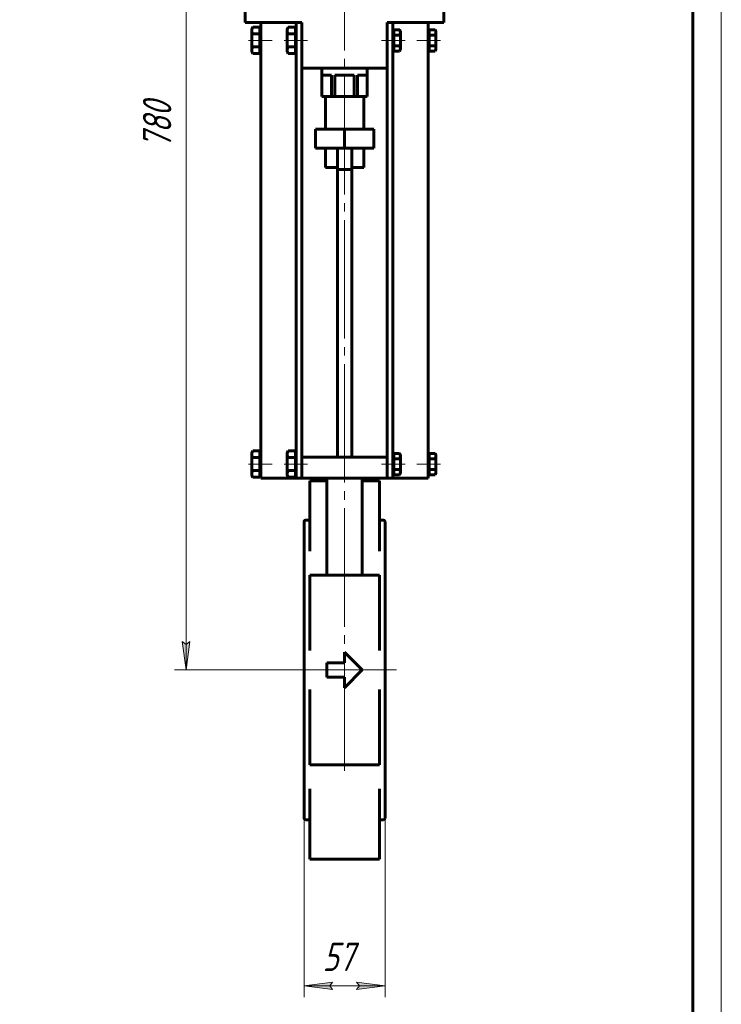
# Model space of a CAD drawing. Header units: millimetres. Extents: x -14 to 297, y 0 to 429.
# Tile 3 of 4: x 173 to 297, y 88 to 262. Entities that reach past the tile are written whole.
import ezdxf

# ---------------------------------------------------------------- set-up
doc = ezdxf.new("R2010")
doc.units = ezdxf.units.MM
for name, pattern in [('K5LT-1', [0]), ('K5LT_AXLED', [25.370941, 20.870941, -1.5, 1.5, -1.5]), ('K5LT_BASIC', [0]), ('K5LT_THIN', [0])]:
    doc.linetypes.add(name, pattern=pattern)
doc.layers.add('Системный слой', color=7, linetype='Continuous')
doc.layers.add('Системный слой (1)', color=7, linetype='Continuous', true_color=0x6c6c6c)
doc.styles.add('KDIMTEXTSTYLE', font='txt', dxfattribs={"width": 0.96, "oblique": 15, "height": 5})
doc.styles.add('KTEXTSTYLE', font='txt', dxfattribs={"width": 0.96, "height": 5})
doc.dimstyles.new('KDIMSTYLE (0.25)', dxfattribs={"dimtxt": 5, "dimasz": 1, "dimexe": 2, "dimexo": 0, "dimgap": 1, "dimtad": 1, "dimlfac": 4, "dimtxsty": 'KDIMTEXTSTYLE', "dimsah": 1, "dimcen": 0, "dimdle": 1, "dimadec": 0, "dimazin": 0, "dimtfac": 0.667, "dimtmove": 0, "dimatfit": 3, "dimfxl": 1, "dimtvp": 1, "dimtolj": 1, "dimtzin": 0, "dimarcsym": 0})

# ---------------------------------------------------------------- blocks, each defined once
blk = doc.blocks.new('D2')
at = {"layer": 'Системный слой (1)'}
for points in [[(122.74, 165.88), (126.2, 169.54), (121.91, 166.9), (122.71, 166.7)], [(70.92, 124.59), (75.21, 127.24), (74.41, 127.43), (74.38, 128.26)]]:
    blk.add_hatch(color=7, dxfattribs=at).paths.add_polyline_path(points)
at = {"layer": 'Системный слой (1)', "color": 7, "linetype": 'K5LT_THIN', "lineweight": 18, "true_color": 0xffffff}
for p, q in [((126.2, 169.54), (131.81, 174.1)), ((131.81, 174.1), (150.06, 174.1)), ((70.92, 124.59), (126.2, 169.54)), ((121.91, 166.9), (126.2, 169.54)), ((126.2, 169.54), (122.74, 165.88)), ((122.71, 166.7), (121.91, 166.9)), ((122.74, 165.88), (122.71, 166.7)), ((70.92, 124.59), (74.38, 128.26)), ((75.21, 127.24), (70.92, 124.59)), ((74.38, 128.26), (74.41, 127.43)), ((74.41, 127.43), (75.21, 127.24))]:
    blk.add_line(p, q, dxfattribs=at)
blk.add_wipeout([(133.81, 175.1), (133.81, 182.48), (147.49, 182.48), (147.49, 175.1)]).dxf.layer = 'Системный слой (1)'
at = {"layer": 'Системный слой (1)', "color": 7, "char_height": 5, "attachment_point": 1, "style": 'KTEXTSTYLE'}
for s, insert in [('\\fArial|b0|c204|p34;\\H5.0;\\W1.000;\\Q15;\\fGOST Type AU|b0|i0|c204|p34;\\Q15;\\W0.960;⌀', (133.81, 181.68)), ('\\fArial|b0|c204|p34;\\H5.0;\\W1.000;\\Q15;\\fGOST Type AU|b0|i0|c204|p34;\\Q15;\\W0.960;285', (137.11, 181.68))]:
    blk.add_mtext(s, dxfattribs=dict(at, insert=insert))
blk = doc.blocks.new('KDIMARROW_01')
at = {"layer": 'Системный слой'}
blk.add_hatch(color=0, dxfattribs=at).paths.add_polyline_path([(0, 0), (-5, 0.66), (-4.5, 0), (-5, -0.66)])
at = {"layer": 'Системный слой', "color": 0, "linetype": 'K5LT_THIN', "lineweight": 18}
for p, q in [((-4.5, 0), (-5, 0.66)), ((-5, 0.66), (0, 0)), ((0, 0), (-5, -0.66)), ((-5, -0.66), (-4.5, 0))]:
    blk.add_line(p, q, dxfattribs=at)
at = {"layer": 'Системный слой (1)', "color": 0, "linetype": 'K5LT_THIN', "lineweight": 18}
blk.add_line((98.56, 147.07), (98.31, 147.07), dxfattribs=at)
blk = doc.blocks.new('D3')
at = {"layer": 'Системный слой (1)'}
for points in [[(77.34, 152.37), (77.98, 152.88), (72.97, 153.46), (77.66, 151.61)], [(124.15, 140.68), (119.46, 142.53), (119.78, 141.77), (119.14, 141.25)]]:
    blk.add_hatch(color=7, dxfattribs=at).paths.add_polyline_path(points)
at = {"layer": 'Системный слой (1)', "color": 7, "linetype": 'K5LT_THIN', "lineweight": 18, "true_color": 0xffffff}
for p, q in [((72.97, 153.46), (77.98, 152.88)), ((77.66, 151.61), (72.97, 153.46)), ((72.97, 153.46), (124.15, 140.68)), ((77.98, 152.88), (77.34, 152.37)), ((77.34, 152.37), (77.66, 151.61)), ((119.78, 141.77), (119.46, 142.53)), ((119.46, 142.53), (124.15, 140.68)), ((119.14, 141.25), (119.78, 141.77)), ((124.15, 140.68), (119.14, 141.25)), ((124.15, 140.68), (138.44, 137.11)), ((138.44, 137.11), (154.98, 137.11))]:
    blk.add_line(p, q, dxfattribs=at)
blk.add_wipeout([(140.44, 138.11), (140.44, 145.49), (152.48, 145.49), (152.48, 138.11)]).dxf.layer = 'Системный слой (1)'
at = {"layer": 'Системный слой (1)', "color": 7, "char_height": 5, "attachment_point": 1, "style": 'KTEXTSTYLE'}
for s, insert in [('\\fArial|b0|c204|p34;\\H5.0;\\W1.000;\\Q15;\\fGOST Type AU|b0|i0|c204|p34;\\Q15;\\W0.960;⌀', (140.44, 144.7)), ('\\fArial|b0|c204|p34;\\H5.0;\\W1.000;\\Q15;\\fGOST Type AU|b0|i0|c204|p34;\\Q15;\\W0.960;211', (143.75, 144.7))]:
    blk.add_mtext(s, dxfattribs=dict(at, insert=insert))
blk = doc.blocks.new('D4')
at = {"layer": 'Системный слой (1)'}
for points in [[(122.31, 154.9), (126.79, 157.21), (121.87, 156.14), (122.56, 155.69)], [(75.26, 137.99), (74.56, 138.45), (74.81, 139.23), (70.33, 136.92)]]:
    blk.add_hatch(color=7, dxfattribs=at).paths.add_polyline_path(points)
at = {"layer": 'Системный слой (1)', "color": 7, "linetype": 'K5LT_THIN', "lineweight": 18, "true_color": 0xffffff}
for p, q in [((126.79, 157.21), (137.08, 160.91)), ((137.08, 160.91), (155.6, 160.91)), ((70.33, 136.92), (126.79, 157.21)), ((121.87, 156.14), (126.79, 157.21)), ((122.56, 155.69), (121.87, 156.14)), ((126.79, 157.21), (122.31, 154.9)), ((122.31, 154.9), (122.56, 155.69)), ((70.33, 136.92), (74.81, 139.23)), ((74.81, 139.23), (74.56, 138.45)), ((75.26, 137.99), (70.33, 136.92)), ((74.56, 138.45), (75.26, 137.99))]:
    blk.add_line(p, q, dxfattribs=at)
blk.add_wipeout([(139.08, 161.91), (139.08, 169.29), (153.02, 169.29), (153.02, 161.91)]).dxf.layer = 'Системный слой (1)'
at = {"layer": 'Системный слой (1)', "color": 7, "char_height": 5, "attachment_point": 1, "style": 'KTEXTSTYLE'}
for s, insert in [('\\fArial|b0|c204|p34;\\H5.0;\\W1.000;\\Q15;\\fGOST Type AU|b0|i0|c204|p34;\\Q15;\\W0.960;⌀', (139.08, 168.5)), ('\\fArial|b0|c204|p34;\\H5.0;\\W1.000;\\Q15;\\fGOST Type AU|b0|i0|c204|p34;\\Q15;\\W0.960;240', (142.39, 168.5))]:
    blk.add_mtext(s, dxfattribs=dict(at, insert=insert))
blk = doc.blocks.new('U12')
at = {"layer": 'Системный слой (1)', "color": 143, "linetype": 'K5LT_BASIC', "lineweight": 60, "true_color": 0x33acca}
for p, q in [((223.78, 173.44), (224.53, 173.44)), ((236.78, 173.44), (237.53, 173.44))]:
    blk.add_line(p, q, dxfattribs=at)
blk = doc.blocks.new('U13')
at = {"layer": 'Системный слой (1)', "color": 143, "linetype": 'K5LT_BASIC', "lineweight": 60, "true_color": 0x33acca}
for p, q in [((223.78, 120.69), (224.53, 120.69)), ((236.78, 120.69), (237.53, 120.69))]:
    blk.add_line(p, q, dxfattribs=at)
blk = doc.blocks.new('D7')
at = {"layer": 'Системный слой (1)', "color": 7, "linetype": 'K5LT_THIN', "lineweight": 18, "true_color": 0xffffff}
for p, q in [((223.53, 120.94), (223.53, 89.46)), ((237.78, 120.94), (237.78, 89.46)), ((228.53, 90.8), (223.53, 91.46)), ((223.53, 91.46), (237.78, 91.46)), ((228.03, 91.46), (228.53, 90.8)), ((237.78, 91.46), (232.78, 90.8)), ((232.78, 90.8), (233.28, 91.46))]:
    blk.add_line(p, q, dxfattribs=at)
blk.add_wipeout([(226.77, 92.46), (226.77, 99.84), (234.23, 99.84), (234.23, 92.46)]).dxf.layer = 'Системный слой (1)'
at = {"layer": 'Системный слой (1)'}
for points in [[(228.53, 90.8), (228.03, 91.46), (228.53, 92.11), (223.53, 91.46)], [(237.78, 91.46), (232.78, 92.11), (233.28, 91.46), (232.78, 90.8)]]:
    blk.add_hatch(color=7, dxfattribs=at).paths.add_polyline_path(points)
at = {"layer": 'Системный слой (1)', "color": 7, "linetype": 'K5LT_THIN', "lineweight": 18, "true_color": 0xffffff}
for p, q in [((223.53, 91.46), (228.53, 92.11)), ((228.53, 92.11), (228.03, 91.46)), ((233.28, 91.46), (232.78, 92.11)), ((232.78, 92.11), (237.78, 91.46))]:
    blk.add_line(p, q, dxfattribs=at)
at = {"layer": 'Системный слой (1)', "color": 7, "insert": (226.77, 99.04), "char_height": 5, "attachment_point": 1, "style": 'KTEXTSTYLE'}
blk.add_mtext('\\fArial|b0|c204|p34;\\H5.0;\\W1.000;\\Q15;\\fGOST Type AU|b0|i0|c204|p34;\\Q15;\\W0.960;57', dxfattribs=at)
blk = doc.blocks.new('D8')
at = {"layer": 'Системный слой (1)'}
for points in [[(203.39, 337.07), (202.73, 342.07), (202.07, 337.07), (202.73, 337.57)], [(202.73, 147.07), (203.39, 152.07), (202.73, 151.57), (202.07, 152.07)]]:
    blk.add_hatch(color=7, dxfattribs=at).paths.add_polyline_path(points)
at = {"layer": 'Системный слой (1)', "color": 7, "linetype": 'K5LT_THIN', "lineweight": 18, "true_color": 0xffffff}
for p, q in [((215.65, 342.07), (200.73, 342.07)), ((202.07, 337.07), (202.73, 342.07)), ((202.73, 342.07), (203.39, 337.07)), ((202.73, 342.07), (202.73, 147.07)), ((202.73, 337.57), (202.07, 337.07)), ((203.39, 337.07), (202.73, 337.57)), ((202.73, 147.07), (202.07, 152.07)), ((202.07, 152.07), (202.73, 151.57)), ((202.73, 151.57), (203.39, 152.07)), ((203.39, 152.07), (202.73, 147.07)), ((224.28, 147.07), (200.73, 147.07))]:
    blk.add_line(p, q, dxfattribs=at)
blk.add_wipeout([(201.73, 238.9), (194.35, 238.9), (194.35, 249.79), (201.73, 249.79)]).dxf.layer = 'Системный слой (1)'
at = {"layer": 'Системный слой (1)', "color": 7, "insert": (195.14, 238.9), "char_height": 5, "attachment_point": 1, "rotation": 90, "style": 'KTEXTSTYLE'}
blk.add_mtext('\\fArial|b0|c204|p34;\\H5.0;\\W1.000;\\Q15;\\fGOST Type AU|b0|i0|c204|p34;\\Q15;\\W0.960;780', dxfattribs=at)
blk = doc.blocks.new('U18')
at = {"color": 7, "linetype": 'K5LT_THIN', "lineweight": 18, "true_color": 0xffffff}
blk.add_line((297, 420), (297, 0), dxfattribs=at)
at = {"color": 143, "linetype": 'K5LT_BASIC', "lineweight": 60, "true_color": 0x33acca}
blk.add_line((292, 415), (292, 5), dxfattribs=at)

msp = doc.modelspace()

# ---------------------------------------------------------------- linework, layer by layer
at = {"layer": 'Системный слой (1)', "color": 30, "linetype": 'K5LT_AXLED', "lineweight": 18, "true_color": 0xff8000}
for p, q in [((230.6527, 129.3122), (230.6527, 344.0678)), ((217.9027, 257.9428), (213.7527, 257.9428)), ((224.1527, 257.9428), (220.0027, 257.9428)), ((241.3027, 257.9428), (237.1527, 257.9428)), ((247.5527, 257.9428), (243.4027, 257.9428)), ((217.9027, 183.3178), (213.7527, 183.3178)), ((224.1527, 183.3178), (220.0027, 183.3178)), ((241.3027, 183.3178), (237.1527, 183.3178)), ((247.5527, 183.3178), (243.4027, 183.3178)), ((222.6527, 147.0678), (238.6527, 147.0678))]:
    msp.add_line(p, q, dxfattribs=at)
at = {"layer": 'Системный слой (1)', "color": 143, "linetype": 'K5LT_BASIC', "lineweight": 60, "true_color": 0x33acca}
for p, q in [((213.1527, 261.0678), (213.1527, 271.0678)), ((248.1527, 261.0678), (248.1527, 271.0678)), ((215.6527, 261.0678), (213.1527, 261.0678)), ((214.4813, 260.2522), (214.3027, 259.9428)), ((215.7527, 260.2522), (214.4813, 260.2522)), ((215.6527, 261.0678), (222.1527, 261.0678)), ((215.7527, 260.2522), (215.7527, 259.6749)), ((215.9027, 261.0678), (215.9027, 180.8178)), ((220.7313, 260.2522), (220.5527, 259.9428)), ((222.0027, 260.2522), (220.7313, 260.2522)), ((222.0027, 260.2522), (222.0027, 259.6749)), ((222.1527, 261.0678), (222.1527, 180.8178)), ((222.1527, 261.0678), (223.1527, 261.0678)), ((223.1527, 261.0678), (223.1527, 184.5678)), ((238.1527, 261.0678), (238.1527, 184.5678)), ((239.1527, 261.0678), (238.1527, 261.0678)), ((239.1527, 261.0678), (239.1527, 180.8178)), ((239.1527, 261.0678), (245.6527, 261.0678)), ((245.4027, 261.0678), (245.4027, 180.8178)), ((248.1527, 261.0678), (245.6527, 261.0678)), ((214.3027, 259.9428), (214.3027, 259.6749)), ((214.3027, 259.6749), (214.3027, 257.9428)), ((215.7527, 259.0975), (214.4813, 259.0975)), ((215.9027, 259.9428), (215.7527, 259.9428)), ((215.7527, 259.6749), (215.7527, 259.0975)), ((215.7527, 259.0975), (215.7527, 257.9428)), ((220.5527, 259.9428), (220.5527, 259.6749)), ((220.5527, 259.6749), (220.5527, 257.9428)), ((222.0027, 259.0975), (220.7313, 259.0975)), ((222.1527, 259.9428), (222.0027, 259.9428)), ((222.0027, 259.6749), (222.0027, 259.0975)), ((222.0027, 259.0975), (222.0027, 257.9428)), ((239.1527, 259.5678), (239.3027, 259.5678)), ((239.3027, 259.8192), (239.3027, 259.3501)), ((239.3027, 259.8192), (240.3326, 259.8192)), ((239.3027, 259.3501), (239.3027, 258.881)), ((239.3027, 258.881), (239.3027, 257.9428)), ((239.3027, 258.881), (240.3326, 258.881)), ((240.3326, 259.8192), (240.4777, 259.5678)), ((240.4777, 259.5678), (240.4777, 259.3501)), ((240.4777, 259.3501), (240.4777, 257.9428)), ((245.4027, 259.5678), (245.5527, 259.5678)), ((245.5527, 259.8192), (245.5527, 259.3501)), ((245.5527, 259.8192), (246.5826, 259.8192)), ((245.5527, 259.3501), (245.5527, 258.881)), ((245.5527, 258.881), (245.5527, 257.9428)), ((245.5527, 258.881), (246.5826, 258.881)), ((246.5826, 259.8192), (246.7277, 259.5678)), ((246.7277, 259.5678), (246.7277, 259.3501)), ((246.7277, 259.3501), (246.7277, 257.9428)), ((214.3027, 257.9428), (214.3027, 256.2108)), ((215.7527, 256.7881), (214.4813, 256.7881)), ((215.7527, 257.9428), (215.7527, 256.7881)), ((215.7527, 256.7881), (215.7527, 256.2108)), ((220.5527, 257.9428), (220.5527, 256.2108)), ((222.0027, 256.7881), (220.7313, 256.7881)), ((222.0027, 257.9428), (222.0027, 256.7881)), ((222.0027, 256.7881), (222.0027, 256.2108)), ((239.3027, 257.9428), (239.3027, 257.0046)), ((239.3027, 257.0046), (240.3326, 257.0046)), ((239.3027, 257.0046), (239.3027, 256.5355)), ((240.4777, 257.9428), (240.4777, 256.5355)), ((245.5527, 257.9428), (245.5527, 257.0046)), ((245.5527, 257.0046), (245.5527, 256.5355)), ((245.5527, 257.0046), (246.5826, 257.0046)), ((246.7277, 257.9428), (246.7277, 256.5355)), ((214.3027, 256.2108), (214.3027, 255.9428)), ((214.4813, 255.6334), (214.3027, 255.9428)), ((215.7527, 255.6334), (214.4813, 255.6334)), ((215.7527, 256.2108), (215.7527, 255.6334)), ((215.9027, 255.9428), (215.7527, 255.9428)), ((220.5527, 256.2108), (220.5527, 255.9428)), ((220.7313, 255.6334), (220.5527, 255.9428)), ((222.0027, 255.6334), (220.7313, 255.6334)), ((222.0027, 256.2108), (222.0027, 255.6334)), ((222.1527, 255.9428), (222.0027, 255.9428)), ((239.1527, 256.3178), (239.3027, 256.3178)), ((239.3027, 256.5355), (239.3027, 256.0664)), ((239.3027, 256.0664), (240.3326, 256.0664)), ((240.3326, 256.0664), (240.4777, 256.3178)), ((240.4777, 256.5355), (240.4777, 256.3178)), ((245.4027, 256.3178), (245.5527, 256.3178)), ((245.5527, 256.5355), (245.5527, 256.0664)), ((245.5527, 256.0664), (246.5826, 256.0664)), ((246.5826, 256.0664), (246.7277, 256.3178)), ((246.7277, 256.5355), (246.7277, 256.3178)), ((223.1527, 253.0678), (238.1527, 253.0678)), ((226.6527, 248.0678), (226.6527, 253.0678)), ((226.6679, 248.0678), (226.6679, 251.8178)), ((226.6679, 251.8178), (228.3588, 251.8178)), ((228.3588, 248.0678), (228.3588, 251.8178)), ((228.9617, 251.8178), (230.6527, 251.8178)), ((228.9617, 248.0678), (228.9617, 251.8178)), ((230.6527, 251.8178), (232.3437, 251.8178)), ((232.3437, 248.0678), (232.3437, 251.8178)), ((232.9466, 251.8178), (234.6375, 251.8178)), ((232.9466, 248.0678), (232.9466, 251.8178)), ((234.6375, 248.0678), (234.6375, 251.8178)), ((234.6527, 248.0678), (234.6527, 253.0678)), ((226.6527, 248.0678), (226.6679, 248.0678)), ((226.6679, 248.0678), (228.3588, 248.0678)), ((227.2777, 242.3178), (227.2777, 248.0678)), ((228.3588, 248.0678), (228.9617, 248.0678)), ((228.9617, 248.0678), (232.3437, 248.0678)), ((232.3437, 248.0678), (232.9466, 248.0678)), ((232.9466, 248.0678), (234.6375, 248.0678)), ((234.0277, 242.3178), (234.0277, 248.0678)), ((234.6375, 248.0678), (234.6527, 248.0678)), ((225.5277, 238.9428), (225.5277, 242.3178)), ((225.5277, 242.3178), (230.6527, 242.3178)), ((230.6527, 238.9428), (230.6527, 242.3178)), ((230.6527, 242.3178), (235.7777, 242.3178)), ((235.7777, 238.9428), (235.7777, 242.3178)), ((225.5277, 238.9428), (230.6527, 238.9428)), ((227.2777, 235.5678), (227.2777, 238.9428)), ((229.4027, 235.1928), (229.4027, 238.9428)), ((230.6527, 238.9428), (235.7777, 238.9428)), ((231.9027, 235.1928), (231.9027, 238.9428)), ((234.0277, 235.5678), (234.0277, 238.9428)), ((227.2777, 235.5678), (229.4027, 235.5678)), ((229.4027, 184.5678), (229.4027, 235.1928)), ((231.9027, 235.1928), (229.4027, 235.1928)), ((231.9027, 235.5678), (234.0277, 235.5678)), ((231.9027, 184.5678), (231.9027, 235.1928)), ((214.4813, 185.6272), (214.3027, 185.3178)), ((215.7527, 185.6272), (214.4813, 185.6272)), ((215.7527, 185.6272), (215.7527, 185.0499)), ((220.7313, 185.6272), (220.5527, 185.3178)), ((222.0027, 185.6272), (220.7313, 185.6272)), ((222.0027, 185.6272), (222.0027, 185.0499)), ((214.3027, 185.3178), (214.3027, 185.0499)), ((214.3027, 185.0499), (214.3027, 183.3178)), ((215.7527, 184.4725), (214.4813, 184.4725)), ((215.9027, 185.3178), (215.7527, 185.3178)), ((215.7527, 185.0499), (215.7527, 184.4725)), ((215.7527, 184.4725), (215.7527, 183.3178)), ((220.5527, 185.3178), (220.5527, 185.0499)), ((220.5527, 185.0499), (220.5527, 183.3178)), ((222.0027, 184.4725), (220.7313, 184.4725)), ((222.1527, 185.3178), (222.0027, 185.3178)), ((222.0027, 185.0499), (222.0027, 184.4725)), ((222.0027, 184.4725), (222.0027, 183.3178)), ((223.1527, 180.8178), (223.1527, 184.5678)), ((223.1527, 184.5678), (238.1527, 184.5678)), ((238.1527, 180.8178), (238.1527, 184.5678)), ((239.1527, 184.9428), (239.3027, 184.9428)), ((239.3027, 185.1942), (239.3027, 184.7251)), ((239.3027, 185.1942), (240.3326, 185.1942)), ((239.3027, 184.7251), (239.3027, 184.256)), ((239.3027, 184.256), (240.3326, 184.256)), ((239.3027, 184.256), (239.3027, 183.3178)), ((240.3326, 185.1942), (240.4777, 184.9428)), ((240.4777, 184.9428), (240.4777, 184.7251)), ((240.4777, 184.7251), (240.4777, 183.3178)), ((245.4027, 184.9428), (245.5527, 184.9428)), ((245.5527, 185.1942), (246.5826, 185.1942)), ((245.5527, 185.1942), (245.5527, 184.7251)), ((245.5527, 184.7251), (245.5527, 184.256)), ((245.5527, 184.256), (246.5826, 184.256)), ((245.5527, 184.256), (245.5527, 183.3178)), ((246.5826, 185.1942), (246.7277, 184.9428)), ((246.7277, 184.9428), (246.7277, 184.7251)), ((246.7277, 184.7251), (246.7277, 183.3178)), ((214.3027, 183.3178), (214.3027, 181.5858)), ((215.7527, 182.1631), (214.4813, 182.1631)), ((215.7527, 183.3178), (215.7527, 182.1631)), ((215.7527, 182.1631), (215.7527, 181.5858)), ((220.5527, 183.3178), (220.5527, 181.5858)), ((222.0027, 182.1631), (220.7313, 182.1631)), ((222.0027, 183.3178), (222.0027, 182.1631)), ((222.0027, 182.1631), (222.0027, 181.5858)), ((239.3027, 183.3178), (239.3027, 182.3796)), ((239.3027, 182.3796), (239.3027, 181.9105)), ((239.3027, 182.3796), (240.3326, 182.3796)), ((240.4777, 183.3178), (240.4777, 181.9105)), ((245.5527, 183.3178), (245.5527, 182.3796)), ((245.5527, 182.3796), (245.5527, 181.9105)), ((245.5527, 182.3796), (246.5826, 182.3796)), ((246.7277, 183.3178), (246.7277, 181.9105)), ((214.3027, 181.5858), (214.3027, 181.3178)), ((214.4813, 181.0084), (214.3027, 181.3178)), ((215.7527, 181.0084), (214.4813, 181.0084)), ((215.7527, 181.5858), (215.7527, 181.0084)), ((215.9027, 181.3178), (215.7527, 181.3178)), ((218.1527, 180.8178), (215.9027, 180.8178)), ((221.9027, 180.8178), (218.1527, 180.8178)), ((220.5527, 181.5858), (220.5527, 181.3178)), ((220.7313, 181.0084), (220.5527, 181.3178)), ((222.0027, 181.0084), (220.7313, 181.0084)), ((222.1527, 180.8178), (221.9027, 180.8178)), ((222.0027, 181.5858), (222.0027, 181.0084)), ((222.1527, 181.3178), (222.0027, 181.3178)), ((222.1527, 180.8178), (223.1527, 180.8178)), ((223.1527, 180.8178), (238.1527, 180.8178)), ((227.5277, 180.3616), (224.5277, 180.3616)), ((224.5277, 173.4482), (224.5277, 180.3616)), ((227.5277, 180.8178), (227.5277, 163.7875)), ((233.7777, 180.8178), (233.7777, 163.7875)), ((236.7777, 180.3616), (233.7777, 180.3616)), ((236.7777, 173.4482), (236.7777, 180.3616)), ((239.1527, 180.8178), (238.1527, 180.8178)), ((239.1527, 181.6928), (239.3027, 181.6928)), ((239.1527, 180.8178), (239.4027, 180.8178)), ((239.3027, 181.9105), (239.3027, 181.4414)), ((239.3027, 181.4414), (240.3326, 181.4414)), ((239.4027, 180.8178), (243.1527, 180.8178)), ((240.3326, 181.4414), (240.4777, 181.6928)), ((240.4777, 181.9105), (240.4777, 181.6928)), ((243.1527, 180.8178), (245.4027, 180.8178)), ((245.4027, 181.6928), (245.5527, 181.6928)), ((245.5527, 181.9105), (245.5527, 181.4414)), ((245.5527, 181.4414), (246.5826, 181.4414)), ((246.5826, 181.4414), (246.7277, 181.6928)), ((246.7277, 181.9105), (246.7277, 181.6928)), ((224.5277, 170.9158), (224.5277, 173.4482)), ((236.7777, 170.9158), (236.7777, 173.4482)), ((223.5277, 173.1928), (223.5277, 120.9428)), ((237.7777, 173.1928), (237.7777, 120.9428)), ((224.5277, 167.9772), (224.5277, 170.9158)), ((236.7777, 170.9158), (236.7777, 167.9772)), ((224.5277, 154.1681), (224.5277, 163.7875)), ((236.7777, 163.7875), (224.5277, 163.7875)), ((236.7777, 154.1681), (236.7777, 163.7875)), ((224.5277, 153.1191), (224.5277, 154.1681)), ((224.5277, 150.4855), (224.5277, 153.1191)), ((236.7777, 153.1191), (236.7777, 154.1681)), ((236.7777, 153.1191), (236.7777, 150.4855)), ((230.6527, 150.1928), (230.6527, 148.3178)), ((230.6527, 150.1928), (233.7777, 147.0678)), ((227.5277, 148.3178), (227.5277, 145.8178)), ((227.5277, 148.3178), (230.6527, 148.3178)), ((227.5277, 145.8178), (230.6527, 145.8178)), ((233.7777, 147.0678), (230.6527, 143.9428)), ((230.6527, 145.8178), (230.6527, 143.9428)), ((224.5277, 141.0165), (224.5277, 143.6501)), ((236.7777, 143.6501), (236.7777, 141.0165)), ((224.5277, 139.9675), (224.5277, 141.0165)), ((236.7777, 139.9675), (236.7777, 141.0165)), ((224.5277, 130.3481), (224.5277, 139.9675)), ((236.7777, 130.3481), (236.7777, 139.9675)), ((236.7777, 130.3481), (224.5277, 130.3481)), ((224.5277, 123.2198), (224.5277, 126.1584)), ((236.7777, 126.1584), (236.7777, 123.2198)), ((224.5277, 120.6874), (224.5277, 123.2198)), ((236.7777, 120.6874), (236.7777, 123.2198)), ((224.5277, 113.774), (224.5277, 120.6874)), ((236.7777, 113.774), (236.7777, 120.6874)), ((236.7777, 113.774), (224.5277, 113.774))]:
    msp.add_line(p, q, dxfattribs=at)
for centre, start, end in [((223.7777, 173.1928), 90, 180), ((237.5277, 173.1928), 0, 90), ((223.7777, 120.9428), 180, 270), ((237.5277, 120.9428), 270, 0)]:
    msp.add_arc(centre, 0.25, start, end, dxfattribs=at)
for points, knots in [([(214.4813, 260.2522), (214.4576, 260.211), (214.4112, 260.1237), (214.3617, 260.005), (214.3291, 259.8961), (214.3106, 259.8037), (214.3036, 259.7296), (214.3027, 259.6871), (214.3027, 259.6749)], [0, 0, 0, 0, 1.97363156, 4.15995945, 5.5817399, 7.04511177, 8.43464385, 9, 9, 9, 9]), ([(220.7313, 260.2522), (220.7076, 260.211), (220.6612, 260.1237), (220.6117, 260.005), (220.5791, 259.8961), (220.5606, 259.8037), (220.5536, 259.7296), (220.5527, 259.6871), (220.5527, 259.6749)], [0, 0, 0, 0, 1.97363156, 4.15995945, 5.5817399, 7.04511177, 8.43464385, 9, 9, 9, 9]), ([(214.3027, 259.6749), (214.3027, 259.6395), (214.3069, 259.5711), (214.3255, 259.4669), (214.3524, 259.374), (214.4, 259.2492), (214.4446, 259.1611), (214.4813, 259.0975)], [0, 0, 0, 0, 1.44740223, 2.79972062, 4.28007379, 5.29108611, 8, 8, 8, 8]), ([(220.5527, 259.6749), (220.5527, 259.6395), (220.5569, 259.5711), (220.5755, 259.4669), (220.6024, 259.374), (220.65, 259.2492), (220.6946, 259.1611), (220.7313, 259.0975)], [0, 0, 0, 0, 1.44740223, 2.79972062, 4.28007379, 5.29108611, 8, 8, 8, 8]), ([(240.3326, 259.8192), (240.3519, 259.7857), (240.3806, 259.7317), (240.4143, 259.6557), (240.4363, 259.5961), (240.4545, 259.5348), (240.4689, 259.4692), (240.4764, 259.406), (240.4777, 259.365), (240.4777, 259.3501)], [0, 0, 0, 0, 2.19292398, 3.51825832, 4.90426476, 6.00979902, 7.4227334, 9.05858362, 10, 10, 10, 10]), ([(240.4777, 259.3501), (240.4777, 259.3213), (240.4743, 259.2658), (240.4592, 259.1812), (240.4379, 259.1077), (240.3996, 259.0062), (240.3635, 258.9346), (240.3326, 258.881)], [0, 0, 0, 0, 1.44740223, 2.79972062, 4.28007379, 5.18836903, 8, 8, 8, 8]), ([(246.5826, 259.8192), (246.6019, 259.7857), (246.6306, 259.7317), (246.6643, 259.6557), (246.6863, 259.5961), (246.7045, 259.5348), (246.7189, 259.4692), (246.7264, 259.406), (246.7277, 259.365), (246.7277, 259.3501)], [0, 0, 0, 0, 2.19292398, 3.51825832, 4.90426476, 6.00979902, 7.4227334, 9.05858362, 10, 10, 10, 10]), ([(246.7277, 259.3501), (246.7277, 259.3213), (246.7243, 259.2658), (246.7092, 259.1812), (246.6879, 259.1077), (246.6496, 259.0062), (246.6135, 258.9346), (246.5826, 258.881)], [0, 0, 0, 0, 1.44740223, 2.79972062, 4.28007379, 5.18836903, 8, 8, 8, 8]), ([(214.4813, 256.7881), (214.4576, 256.7469), (214.4112, 256.6596), (214.3617, 256.5409), (214.3291, 256.432), (214.3106, 256.3396), (214.3036, 256.2655), (214.3027, 256.223), (214.3027, 256.2108)], [0, 0, 0, 0, 1.97363156, 4.15995945, 5.5817399, 7.04511177, 8.43464385, 9, 9, 9, 9]), ([(220.7313, 256.7881), (220.7076, 256.7469), (220.6612, 256.6596), (220.6117, 256.5409), (220.5791, 256.432), (220.5606, 256.3396), (220.5536, 256.2655), (220.5527, 256.223), (220.5527, 256.2108)], [0, 0, 0, 0, 1.97363156, 4.15995945, 5.5817399, 7.04511177, 8.43464385, 9, 9, 9, 9]), ([(240.3326, 257.0046), (240.3519, 256.9712), (240.3806, 256.9172), (240.4143, 256.8411), (240.4363, 256.7816), (240.4545, 256.7202), (240.4689, 256.6546), (240.4764, 256.5914), (240.4777, 256.5505), (240.4777, 256.5355)], [0, 0, 0, 0, 2.19292398, 3.51825832, 4.90426476, 6.00979902, 7.4227334, 9.05858362, 10, 10, 10, 10]), ([(246.5826, 257.0046), (246.6019, 256.9712), (246.6306, 256.9172), (246.6643, 256.8411), (246.6863, 256.7816), (246.7045, 256.7202), (246.7189, 256.6546), (246.7264, 256.5914), (246.7277, 256.5505), (246.7277, 256.5355)], [0, 0, 0, 0, 2.19292398, 3.51825832, 4.90426476, 6.00979902, 7.4227334, 9.05858362, 10, 10, 10, 10]), ([(214.3027, 256.2108), (214.3027, 256.1754), (214.3069, 256.107), (214.3255, 256.0028), (214.3524, 255.9099), (214.4, 255.7851), (214.4446, 255.697), (214.4813, 255.6334)], [0, 0, 0, 0, 1.44740223, 2.79972062, 4.28007379, 5.29108611, 8, 8, 8, 8]), ([(220.5527, 256.2108), (220.5527, 256.1754), (220.5569, 256.107), (220.5755, 256.0028), (220.6024, 255.9099), (220.65, 255.7851), (220.6946, 255.697), (220.7313, 255.6334)], [0, 0, 0, 0, 1.44740223, 2.79972062, 4.28007379, 5.29108611, 8, 8, 8, 8]), ([(240.4777, 256.5355), (240.4777, 256.5067), (240.4743, 256.4512), (240.4592, 256.3666), (240.4379, 256.2931), (240.3996, 256.1917), (240.3635, 256.12), (240.3326, 256.0664)], [0, 0, 0, 0, 1.44740223, 2.79972062, 4.28007379, 5.18836903, 8, 8, 8, 8]), ([(246.7277, 256.5355), (246.7277, 256.5067), (246.7243, 256.4512), (246.7092, 256.3666), (246.6879, 256.2931), (246.6496, 256.1917), (246.6135, 256.12), (246.5826, 256.0664)], [0, 0, 0, 0, 1.44740223, 2.79972062, 4.28007379, 5.18836903, 8, 8, 8, 8]), ([(214.4813, 185.6272), (214.4576, 185.586), (214.4112, 185.4987), (214.3617, 185.38), (214.3291, 185.2711), (214.3106, 185.1787), (214.3036, 185.1046), (214.3027, 185.0621), (214.3027, 185.0499)], [0, 0, 0, 0, 1.97363156, 4.15995945, 5.5817399, 7.04511177, 8.43464385, 9, 9, 9, 9]), ([(220.7313, 185.6272), (220.7076, 185.586), (220.6612, 185.4987), (220.6117, 185.38), (220.5791, 185.2711), (220.5606, 185.1787), (220.5536, 185.1046), (220.5527, 185.0621), (220.5527, 185.0499)], [0, 0, 0, 0, 1.97363156, 4.15995945, 5.5817399, 7.04511177, 8.43464385, 9, 9, 9, 9]), ([(214.3027, 185.0499), (214.3027, 185.0145), (214.3069, 184.9461), (214.3255, 184.8419), (214.3524, 184.749), (214.4, 184.6242), (214.4446, 184.5361), (214.4813, 184.4725)], [0, 0, 0, 0, 1.44740223, 2.79972062, 4.28007379, 5.29108611, 8, 8, 8, 8]), ([(220.5527, 185.0499), (220.5527, 185.0145), (220.5569, 184.9461), (220.5755, 184.8419), (220.6024, 184.749), (220.65, 184.6242), (220.6946, 184.5361), (220.7313, 184.4725)], [0, 0, 0, 0, 1.44740223, 2.79972062, 4.28007379, 5.29108611, 8, 8, 8, 8]), ([(240.3326, 185.1942), (240.3519, 185.1607), (240.3806, 185.1067), (240.4143, 185.0307), (240.4363, 184.9711), (240.4545, 184.9098), (240.4689, 184.8442), (240.4764, 184.781), (240.4777, 184.74), (240.4777, 184.7251)], [0, 0, 0, 0, 2.19292398, 3.51825832, 4.90426476, 6.00979902, 7.4227334, 9.05858362, 10, 10, 10, 10]), ([(240.4777, 184.7251), (240.4777, 184.6963), (240.4743, 184.6408), (240.4592, 184.5562), (240.4379, 184.4827), (240.3996, 184.3812), (240.3635, 184.3096), (240.3326, 184.256)], [0, 0, 0, 0, 1.44740223, 2.79972062, 4.28007379, 5.18836903, 8, 8, 8, 8]), ([(246.5826, 185.1942), (246.6019, 185.1607), (246.6306, 185.1067), (246.6643, 185.0307), (246.6863, 184.9711), (246.7045, 184.9098), (246.7189, 184.8442), (246.7264, 184.781), (246.7277, 184.74), (246.7277, 184.7251)], [0, 0, 0, 0, 2.19292398, 3.51825832, 4.90426476, 6.00979902, 7.4227334, 9.05858362, 10, 10, 10, 10]), ([(246.7277, 184.7251), (246.7277, 184.6963), (246.7243, 184.6408), (246.7092, 184.5562), (246.6879, 184.4827), (246.6496, 184.3812), (246.6135, 184.3096), (246.5826, 184.256)], [0, 0, 0, 0, 1.44740223, 2.79972062, 4.28007379, 5.18836903, 8, 8, 8, 8]), ([(214.4813, 182.1631), (214.4576, 182.1219), (214.4112, 182.0346), (214.3617, 181.9159), (214.3291, 181.807), (214.3106, 181.7146), (214.3036, 181.6405), (214.3027, 181.598), (214.3027, 181.5858)], [0, 0, 0, 0, 1.97363156, 4.15995945, 5.5817399, 7.04511177, 8.43464385, 9, 9, 9, 9]), ([(220.7313, 182.1631), (220.7076, 182.1219), (220.6612, 182.0346), (220.6117, 181.9159), (220.5791, 181.807), (220.5606, 181.7146), (220.5536, 181.6405), (220.5527, 181.598), (220.5527, 181.5858)], [0, 0, 0, 0, 1.97363156, 4.15995945, 5.5817399, 7.04511177, 8.43464385, 9, 9, 9, 9]), ([(240.3326, 182.3796), (240.3519, 182.3462), (240.3806, 182.2922), (240.4143, 182.2161), (240.4363, 182.1566), (240.4545, 182.0952), (240.4689, 182.0296), (240.4764, 181.9664), (240.4777, 181.9255), (240.4777, 181.9105)], [0, 0, 0, 0, 2.19292398, 3.51825832, 4.90426476, 6.00979902, 7.4227334, 9.05858362, 10, 10, 10, 10]), ([(246.5826, 182.3796), (246.6019, 182.3462), (246.6306, 182.2922), (246.6643, 182.2161), (246.6863, 182.1566), (246.7045, 182.0952), (246.7189, 182.0296), (246.7264, 181.9664), (246.7277, 181.9255), (246.7277, 181.9105)], [0, 0, 0, 0, 2.19292398, 3.51825832, 4.90426476, 6.00979902, 7.4227334, 9.05858362, 10, 10, 10, 10]), ([(214.3027, 181.5858), (214.3027, 181.5504), (214.3069, 181.482), (214.3255, 181.3778), (214.3524, 181.2849), (214.4, 181.1601), (214.4446, 181.072), (214.4813, 181.0084)], [0, 0, 0, 0, 1.44740223, 2.79972062, 4.28007379, 5.29108611, 8, 8, 8, 8]), ([(220.5527, 181.5858), (220.5527, 181.5504), (220.5569, 181.482), (220.5755, 181.3778), (220.6024, 181.2849), (220.65, 181.1601), (220.6946, 181.072), (220.7313, 181.0084)], [0, 0, 0, 0, 1.44740223, 2.79972062, 4.28007379, 5.29108611, 8, 8, 8, 8]), ([(240.4777, 181.9105), (240.4777, 181.8817), (240.4743, 181.8262), (240.4592, 181.7416), (240.4379, 181.6681), (240.3996, 181.5667), (240.3635, 181.495), (240.3326, 181.4414)], [0, 0, 0, 0, 1.44740223, 2.79972062, 4.28007379, 5.18836903, 8, 8, 8, 8]), ([(246.7277, 181.9105), (246.7277, 181.8817), (246.7243, 181.8262), (246.7092, 181.7416), (246.6879, 181.6681), (246.6496, 181.5667), (246.6135, 181.495), (246.5826, 181.4414)], [0, 0, 0, 0, 1.44740223, 2.79972062, 4.28007379, 5.18836903, 8, 8, 8, 8])]:
    msp.add_open_spline(points, degree=3, knots=knots, dxfattribs=at)
at = {"layer": 'Системный слой (1)', "color": 7, "linetype": 'K5LT-1'}
for points, knots in [([(214.4813, 259.0975), (214.4743, 259.073), (214.4563, 259.0094), (214.4239, 258.8863), (214.3842, 258.7148), (214.3509, 258.5353), (214.3276, 258.368), (214.3157, 258.2502), (214.309, 258.1558), (214.3054, 258.0848), (214.3032, 258.0137), (214.3027, 257.9664), (214.3027, 257.9428)], [0, 0, 0, 0, 1.43286195, 3.72544107, 7.16430976, 11.33828068, 14.00371051, 16.66914034, 18.00185526, 19.33457017, 20.66728509, 22, 22, 22, 22]), ([(220.7313, 259.0975), (220.7243, 259.073), (220.7063, 259.0094), (220.6739, 258.8863), (220.6342, 258.7148), (220.6009, 258.5353), (220.5776, 258.368), (220.5657, 258.2502), (220.559, 258.1558), (220.5554, 258.0848), (220.5532, 258.0137), (220.5527, 257.9664), (220.5527, 257.9428)], [0, 0, 0, 0, 1.43286195, 3.72544107, 7.16430976, 11.33828068, 14.00371051, 16.66914034, 18.00185526, 19.33457017, 20.66728509, 22, 22, 22, 22]), ([(240.3326, 258.881), (240.3383, 258.8611), (240.3529, 258.8094), (240.3792, 258.7094), (240.4115, 258.5701), (240.4385, 258.4242), (240.4575, 258.2883), (240.4671, 258.1926), (240.4726, 258.1159), (240.4755, 258.0581), (240.4773, 258.0004), (240.4777, 257.962), (240.4777, 257.9428)], [0, 0, 0, 0, 1.43286195, 3.72544107, 7.16430976, 11.33828068, 14.00371051, 16.66914034, 18.00185526, 19.33457017, 20.66728509, 22, 22, 22, 22]), ([(246.5826, 258.881), (246.5883, 258.8611), (246.6029, 258.8094), (246.6292, 258.7094), (246.6615, 258.5701), (246.6885, 258.4242), (246.7075, 258.2883), (246.7171, 258.1926), (246.7226, 258.1159), (246.7255, 258.0581), (246.7273, 258.0004), (246.7277, 257.962), (246.7277, 257.9428)], [0, 0, 0, 0, 1.43286195, 3.72544107, 7.16430976, 11.33828068, 14.00371051, 16.66914034, 18.00185526, 19.33457017, 20.66728509, 22, 22, 22, 22]), ([(214.3027, 257.9428), (214.3027, 257.9106), (214.3036, 257.846), (214.3077, 257.749), (214.3144, 257.6523), (214.326, 257.5316), (214.3452, 257.3871), (214.3792, 257.1941), (214.4243, 256.9942), (214.4631, 256.8512), (214.4813, 256.7881)], [0, 0, 0, 0, 1.81846407, 3.63692813, 5.4553922, 7.27385627, 10.46569137, 13.65752648, 18.30421618, 22, 22, 22, 22]), ([(220.5527, 257.9428), (220.5527, 257.9106), (220.5536, 257.846), (220.5577, 257.749), (220.5644, 257.6523), (220.576, 257.5316), (220.5952, 257.3871), (220.6292, 257.1941), (220.6743, 256.9942), (220.7131, 256.8512), (220.7313, 256.7881)], [0, 0, 0, 0, 1.81846407, 3.63692813, 5.4553922, 7.27385627, 10.46569137, 13.65752648, 18.30421618, 22, 22, 22, 22]), ([(240.4777, 257.9428), (240.4777, 257.9166), (240.477, 257.8642), (240.4737, 257.7854), (240.4682, 257.7068), (240.4587, 257.6087), (240.4431, 257.4913), (240.4155, 257.3345), (240.3789, 257.1721), (240.3473, 257.0558), (240.3326, 257.0046)], [0, 0, 0, 0, 1.81846407, 3.63692813, 5.4553922, 7.27385627, 10.46569137, 13.65752648, 18.30421618, 22, 22, 22, 22]), ([(246.7277, 257.9428), (246.7277, 257.9166), (246.727, 257.8642), (246.7237, 257.7854), (246.7182, 257.7068), (246.7087, 257.6087), (246.6931, 257.4913), (246.6655, 257.3345), (246.6289, 257.1721), (246.5973, 257.0558), (246.5826, 257.0046)], [0, 0, 0, 0, 1.81846407, 3.63692813, 5.4553922, 7.27385627, 10.46569137, 13.65752648, 18.30421618, 22, 22, 22, 22]), ([(214.4813, 184.4725), (214.4743, 184.448), (214.4563, 184.3844), (214.4239, 184.2613), (214.3842, 184.0898), (214.3509, 183.9103), (214.3276, 183.743), (214.3157, 183.6252), (214.309, 183.5308), (214.3054, 183.4598), (214.3032, 183.3887), (214.3027, 183.3414), (214.3027, 183.3178)], [0, 0, 0, 0, 1.43286195, 3.72544107, 7.16430976, 11.33828068, 14.00371051, 16.66914034, 18.00185526, 19.33457017, 20.66728509, 22, 22, 22, 22]), ([(220.7313, 184.4725), (220.7243, 184.448), (220.7063, 184.3844), (220.6739, 184.2613), (220.6342, 184.0898), (220.6009, 183.9103), (220.5776, 183.743), (220.5657, 183.6252), (220.559, 183.5308), (220.5554, 183.4598), (220.5532, 183.3887), (220.5527, 183.3414), (220.5527, 183.3178)], [0, 0, 0, 0, 1.43286195, 3.72544107, 7.16430976, 11.33828068, 14.00371051, 16.66914034, 18.00185526, 19.33457017, 20.66728509, 22, 22, 22, 22]), ([(240.3326, 184.256), (240.3383, 184.2361), (240.3529, 184.1844), (240.3792, 184.0844), (240.4115, 183.9451), (240.4385, 183.7992), (240.4575, 183.6633), (240.4671, 183.5676), (240.4726, 183.4909), (240.4755, 183.4331), (240.4773, 183.3754), (240.4777, 183.337), (240.4777, 183.3178)], [0, 0, 0, 0, 1.43286195, 3.72544107, 7.16430976, 11.33828068, 14.00371051, 16.66914034, 18.00185526, 19.33457017, 20.66728509, 22, 22, 22, 22]), ([(246.5826, 184.256), (246.5883, 184.2361), (246.6029, 184.1844), (246.6292, 184.0844), (246.6615, 183.9451), (246.6885, 183.7992), (246.7075, 183.6633), (246.7171, 183.5676), (246.7226, 183.4909), (246.7255, 183.4331), (246.7273, 183.3754), (246.7277, 183.337), (246.7277, 183.3178)], [0, 0, 0, 0, 1.43286195, 3.72544107, 7.16430976, 11.33828068, 14.00371051, 16.66914034, 18.00185526, 19.33457017, 20.66728509, 22, 22, 22, 22]), ([(214.3027, 183.3178), (214.3027, 183.2856), (214.3036, 183.221), (214.3077, 183.124), (214.3144, 183.0273), (214.326, 182.9066), (214.3452, 182.7621), (214.3792, 182.5691), (214.4243, 182.3692), (214.4631, 182.2262), (214.4813, 182.1631)], [0, 0, 0, 0, 1.81846407, 3.63692813, 5.4553922, 7.27385627, 10.46569137, 13.65752648, 18.30421618, 22, 22, 22, 22]), ([(220.5527, 183.3178), (220.5527, 183.2856), (220.5536, 183.221), (220.5577, 183.124), (220.5644, 183.0273), (220.576, 182.9066), (220.5952, 182.7621), (220.6292, 182.5691), (220.6743, 182.3692), (220.7131, 182.2262), (220.7313, 182.1631)], [0, 0, 0, 0, 1.81846407, 3.63692813, 5.4553922, 7.27385627, 10.46569137, 13.65752648, 18.30421618, 22, 22, 22, 22]), ([(240.4777, 183.3178), (240.4777, 183.2916), (240.477, 183.2392), (240.4737, 183.1604), (240.4682, 183.0818), (240.4587, 182.9837), (240.4431, 182.8663), (240.4155, 182.7095), (240.3789, 182.5471), (240.3473, 182.4308), (240.3326, 182.3796)], [0, 0, 0, 0, 1.81846407, 3.63692813, 5.4553922, 7.27385627, 10.46569137, 13.65752648, 18.30421618, 22, 22, 22, 22]), ([(246.7277, 183.3178), (246.7277, 183.2916), (246.727, 183.2392), (246.7237, 183.1604), (246.7182, 183.0818), (246.7087, 182.9837), (246.6931, 182.8663), (246.6655, 182.7095), (246.6289, 182.5471), (246.5973, 182.4308), (246.5826, 182.3796)], [0, 0, 0, 0, 1.81846407, 3.63692813, 5.4553922, 7.27385627, 10.46569137, 13.65752648, 18.30421618, 22, 22, 22, 22])]:
    msp.add_open_spline(points, degree=3, knots=knots, dxfattribs=at)

# ---------------------------------------------------------------- block references
at = {"layer": 'Системный слой (1)'}
for name in ['U12', 'U13']:
    msp.add_blockref(name, (0, 0), dxfattribs=at)

# ---------------------------------------------------------------- dimensions: what is measured, and where the dimension line sits
at = {"layer": 'Системный слой (1)', "color": 7}
dim = msp.add_diameter_dim_2p(p1=(-12.0075, 57.1741), p2=(209.1294, 236.9615), dimstyle='KDIMSTYLE (0.25)', override={"dimtih": 1, "dimtoh": 1, "dimpost": '\\fGOST Type AU|b0|c204|p34;\\H5.0;\\W0.960;\\Q15;<>', "dimblk1": 'KDIMARROW_01', "dimblk2": 'KDIMARROW_01', "dimclrt": 7, "dimtol": 1, "dimtp": 0, "dimtm": 0, "dimtdec": 5, "dimtmove": 1, "dimatfit": 2, "dimtolj": 1}, dxfattribs=at)
dim.commit()
dim.dimension.update_dxf_attribs({"geometry": 'D2', "text_midpoint": (133.8051, 174.0958), "dimtype": 163})

# ---------------------------------------------------------------- next in the draw order: dimensions: what is measured, and where the dimension line sits
dim = msp.add_diameter_dim_2p(p1=(-3.7963, 172.6266), p2=(200.9182, 121.5091), dimstyle='KDIMSTYLE (0.25)', override={"dimtih": 1, "dimtoh": 1, "dimpost": '\\fGOST Type AU|b0|c204|p34;\\H5.0;\\W0.960;\\Q15;<>', "dimblk1": 'KDIMARROW_01', "dimblk2": 'KDIMARROW_01', "dimclrt": 7, "dimtol": 1, "dimtp": 0, "dimtm": 0, "dimtdec": 5, "dimtmove": 1, "dimatfit": 2, "dimtolj": 1}, dxfattribs=at)
dim.commit()
dim.dimension.update_dxf_attribs({"geometry": 'D3', "text_midpoint": (140.4425, 137.1093), "dimtype": 163})
dim = msp.add_linear_dim(base=(223.5277, 91.4554), p1=(237.7777, 120.9428), p2=(223.5277, 120.9428), dimstyle='KDIMSTYLE (0.25)', override={"dimexo": 0, "dimpost": '\\fGOST Type AU|b0|c204|p34;\\H5.0;\\W0.960;\\Q15;<>', "dimblk1": 'KDIMARROW_01', "dimblk2": 'KDIMARROW_01', "dimse1": 0, "dimse2": 0, "dimclrt": 7, "dimtol": 1, "dimtp": 0, "dimtm": 0, "dimtdec": 5, "dimtolj": 1}, dxfattribs=at)
dim.commit()
dim.dimension.update_dxf_attribs({"geometry": 'D7', "text_midpoint": (230.6527, 91.4554), "dimtype": 160})

# ---------------------------------------------------------------- next in the draw order: dimensions: what is measured, and where the dimension line sits
dim = msp.add_diameter_dim_2p(p1=(-14.3703, 106.4903), p2=(211.4922, 187.6453), dimstyle='KDIMSTYLE (0.25)', override={"dimtih": 1, "dimtoh": 1, "dimpost": '\\fGOST Type AU|b0|c204|p34;\\H5.0;\\W0.960;\\Q15;<>', "dimblk1": 'KDIMARROW_01', "dimblk2": 'KDIMARROW_01', "dimclrt": 7, "dimtol": 1, "dimtp": 0, "dimtm": 0, "dimtdec": 5, "dimtmove": 1, "dimatfit": 2, "dimtolj": 1}, dxfattribs=at)
dim.commit()
dim.dimension.update_dxf_attribs({"geometry": 'D4', "text_midpoint": (139.0833, 160.9093), "dimtype": 163})

# ---------------------------------------------------------------- next in the draw order: dimensions: what is measured, and where the dimension line sits
dim = msp.add_linear_dim(base=(202.7301, 342.0678), p1=(224.2777, 147.0678), p2=(215.6527, 342.0678), angle=90, dimstyle='KDIMSTYLE (0.25)', override={"dimexo": 0, "dimpost": '\\fGOST Type AU|b0|c204|p34;\\H5.0;\\W0.960;\\Q15;<>', "dimblk1": 'KDIMARROW_01', "dimblk2": 'KDIMARROW_01', "dimse1": 0, "dimse2": 0, "dimclrt": 7, "dimtol": 1, "dimtp": 0, "dimtm": 0, "dimtdec": 5, "dimtolj": 1}, dxfattribs=at)
dim.commit()
dim.dimension.update_dxf_attribs({"geometry": 'D8', "text_midpoint": (202.7301, 244.5678), "dimtype": 160})

# ---------------------------------------------------------------- next in the draw order: linework, layer by layer
at = {"layer": 'Системный слой (1)', "color": 30, "linetype": 'K5LT_AXLED', "lineweight": 18, "true_color": 0xff8000}
msp.add_line((221.5277, 147.0678), (239.7777, 147.0678), dxfattribs=at)

# ---------------------------------------------------------------- next in the draw order: block references
msp.add_blockref('U18', (0, 0))

doc.saveas('drawing.dxf')
